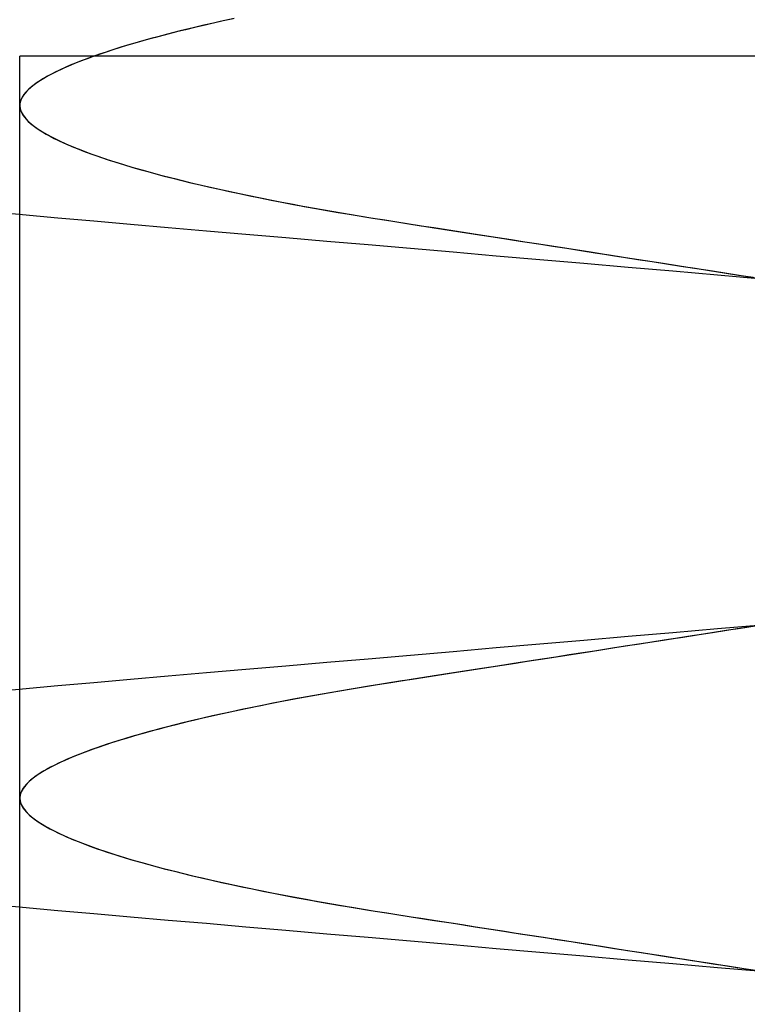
# Model space of a CAD drawing. Header units: millimetres. Extents: x -88 to 88, y -12 to 103.
# Tile 196 of 256: x -35.116 to -34.749, y 9.706 to 10.204. Entities that reach past the tile are written whole.
import ezdxf

# ---------------------------------------------------------------- set-up
doc = ezdxf.new("R2010")
doc.units = ezdxf.units.MM
doc.layers.add('Default', color=7, linetype='Continuous', true_color=0x000000)

msp = doc.modelspace()

# ---------------------------------------------------------------- linework, layer by layer
at = {"layer": 'Default', "color": 254, "true_color": 0xcad1ee, "extrusion": (0.866025, -2.7293e-14, -0.5)}
msp.add_lwpolyline([(10.10185, -21.59629), (10.10661, -21.59622), (10.11152, -21.59598), (10.11657, -21.59557), (10.12177, -21.59497), (10.12441, -21.59459), (10.1271, -21.59415), (10.12981, -21.59366), (10.13256, -21.59312), (10.13534, -21.59251), (10.13815, -21.59184), (10.14099, -21.5911), (10.14385, -21.59029), (10.14675, -21.58942), (10.14966, -21.58847), (10.15261, -21.58745), (10.15557, -21.58635), (10.15855, -21.58517), (10.16155, -21.5839), (10.16456, -21.58256), (10.16758, -21.58112), (10.17062, -21.5796), (10.17366, -21.57799), (10.1767, -21.57628), (10.17975, -21.57448), (10.18279, -21.57258), (10.18582, -21.57059), (10.18885, -21.56849), (10.19185, -21.56629), (10.19484, -21.56399), (10.19781, -21.56159), (10.20075, -21.55907), (10.20366, -21.55646), (10.20653, -21.55373), (10.20936, -21.5509), (10.21214, -21.54797), (10.21487, -21.54492), (10.21754, -21.54177), (10.22015, -21.53852), (10.22269, -21.53516), (10.22516, -21.5317), (10.22756, -21.52814), (10.22986, -21.52448), (10.23208, -21.52073), (10.23421, -21.51688), (10.23623, -21.51294), (10.23815, -21.50892), (10.23997, -21.50482), (10.24167, -21.50063), (10.24325, -21.49638), (10.2447, -21.49205), (10.24604, -21.48766), (10.24724, -21.48322), (10.24831, -21.47872), (10.24924, -21.47417), (10.25003, -21.46959), (10.25069, -21.46497), (10.2512, -21.46032), (10.25156, -21.45566), (10.25178, -21.45098), (10.25185, -21.44629), (10.25178, -21.44161), (10.25156, -21.43693), (10.2512, -21.43226), (10.25069, -21.42762), (10.25003, -21.423), (10.24924, -21.41841), (10.24831, -21.41387), (10.24724, -21.40937), (10.24604, -21.40492), (10.2447, -21.40053), (10.24325, -21.39621), (10.24167, -21.39195), (10.23997, -21.38777), (10.23815, -21.38366), (10.23623, -21.37964), (10.23421, -21.3757), (10.23208, -21.37186), (10.22986, -21.3681), (10.22756, -21.36444), (10.22516, -21.36088), (10.22269, -21.35742), (10.22015, -21.35407), (10.21754, -21.35081), (10.21487, -21.34766), (10.21214, -21.34462), (10.20936, -21.34168), (10.20653, -21.33885), (10.20366, -21.33613), (10.20075, -21.33351), (10.19781, -21.331), (10.19484, -21.32859), (10.19185, -21.32629), (10.18885, -21.32409), (10.18582, -21.322), (10.18279, -21.32), (10.17975, -21.3181), (10.1767, -21.3163), (10.17366, -21.3146), (10.17062, -21.31298), (10.16758, -21.31146), (10.16456, -21.31003), (10.16155, -21.30868), (10.15855, -21.30742), (10.15557, -21.30624), (10.15261, -21.30514), (10.14966, -21.30412), (10.14675, -21.30317), (10.14385, -21.30229), (10.14099, -21.30149), (10.13815, -21.30075), (10.13534, -21.30008), (10.13256, -21.29947), (10.12981, -21.29892), (10.1271, -21.29843), (10.12441, -21.298), (10.12177, -21.29762), (10.11657, -21.29702), (10.11152, -21.2966), (10.10661, -21.29637), (10.10185, -21.29629)], dxfattribs=at)
at = {"layer": 'Default', "color": 254, "true_color": 0xcad1ee, "extrusion": (0.866025, -4.03227e-14, 0.5)}
msp.add_lwpolyline([(10.21852, 14.19488), (10.21376, 14.19496), (10.20885, 14.1952), (10.2038, 14.19561), (10.19861, 14.19621), (10.19596, 14.19659), (10.19328, 14.19702), (10.19056, 14.19751), (10.18781, 14.19806), (10.18504, 14.19867), (10.18223, 14.19934), (10.17939, 14.20008), (10.17652, 14.20088), (10.17363, 14.20176), (10.17071, 14.20271), (10.16777, 14.20373), (10.16481, 14.20483), (10.16183, 14.20601), (10.15883, 14.20727), (10.15582, 14.20862), (10.15279, 14.21005), (10.14976, 14.21157), (10.14672, 14.21319), (10.14367, 14.21489), (10.14063, 14.21669), (10.13759, 14.21859), (10.13455, 14.22059), (10.13153, 14.22269), (10.12852, 14.22488), (10.12553, 14.22719), (10.12256, 14.22959), (10.11962, 14.2321), (10.11672, 14.23472), (10.11385, 14.23744), (10.11102, 14.24027), (10.10824, 14.24321), (10.10551, 14.24625), (10.10283, 14.2494), (10.10022, 14.25266), (10.09768, 14.25602), (10.09521, 14.25948), (10.09282, 14.26304), (10.09051, 14.26669), (10.08829, 14.27045), (10.08617, 14.2743), (10.08414, 14.27823), (10.08222, 14.28226), (10.08041, 14.28636), (10.07871, 14.29054), (10.07713, 14.2948), (10.07567, 14.29913), (10.07434, 14.30352), (10.07314, 14.30796), (10.07207, 14.31246), (10.07113, 14.317), (10.07034, 14.32159), (10.06969, 14.32621), (10.06918, 14.33085), (10.06881, 14.33552), (10.06859, 14.3402), (10.06852, 14.34488), (10.06859, 14.34957), (10.06881, 14.35425), (10.06918, 14.35892), (10.06969, 14.36356), (10.07034, 14.36818), (10.07113, 14.37276), (10.07207, 14.37731), (10.07314, 14.38181), (10.07434, 14.38625), (10.07567, 14.39064), (10.07713, 14.39497), (10.07871, 14.39922), (10.08041, 14.40341), (10.08222, 14.40751), (10.08414, 14.41154), (10.08617, 14.41547), (10.08829, 14.41932), (10.09051, 14.42307), (10.09282, 14.42673), (10.09521, 14.43029), (10.09768, 14.43375), (10.10022, 14.43711), (10.10283, 14.44037), (10.10551, 14.44351), (10.10824, 14.44656), (10.11102, 14.44949), (10.11385, 14.45232), (10.11672, 14.45505), (10.11962, 14.45767), (10.12256, 14.46018), (10.12553, 14.46258), (10.12852, 14.46488), (10.13153, 14.46708), (10.13455, 14.46918), (10.13759, 14.47118), (10.14063, 14.47307), (10.14367, 14.47488), (10.14672, 14.47658), (10.14976, 14.47819), (10.15279, 14.47972), (10.15582, 14.48115), (10.15883, 14.4825), (10.16183, 14.48376), (10.16481, 14.48494), (10.16777, 14.48604), (10.17071, 14.48706), (10.17363, 14.48801), (10.17652, 14.48888), (10.17939, 14.48969), (10.18223, 14.49043), (10.18504, 14.4911), (10.18781, 14.49171), (10.19056, 14.49226), (10.19328, 14.49275), (10.19596, 14.49318), (10.19861, 14.49356), (10.2038, 14.49416), (10.20885, 14.49457), (10.21376, 14.49481), (10.21852, 14.49488)], dxfattribs=at)
at = {"layer": 'Default', "color": 254, "true_color": 0xcad1ee, "extrusion": (2.93378e-14, 1, 2.33365e-14)}
msp.add_lwpolyline([(34.74118, -3.645), (34.75017, -3.64511), (34.75919, -3.64543), (34.76824, -3.64598), (34.77731, -3.64675), (34.7864, -3.64774), (34.79548, -3.64895), (34.80457, -3.6504), (34.81363, -3.65207), (34.82268, -3.65396), (34.8317, -3.65609), (34.84067, -3.65844), (34.8496, -3.66102), (34.85848, -3.66382), (34.86729, -3.66684), (34.87603, -3.67008), (34.88468, -3.67355), (34.89325, -3.67722), (34.90172, -3.68111), (34.91009, -3.6852), (34.91835, -3.68949), (34.92648, -3.69398), (34.9345, -3.69867), (34.94237, -3.70354), (34.95011, -3.7086), (34.9577, -3.71383), (34.96515, -3.71923), (34.97243, -3.72479), (34.97956, -3.73052), (34.98651, -3.73639), (34.9933, -3.7424), (34.99991, -3.74855), (35.00634, -3.75483), (35.01262, -3.76127), (35.01877, -3.76788), (35.02479, -3.77466), (35.03066, -3.78162), (35.03638, -3.78875), (35.04195, -3.79603), (35.04735, -3.80347), (35.05258, -3.81107), (35.05763, -3.8188), (35.06251, -3.82668), (35.06719, -3.83469), (35.07169, -3.84283), (35.07598, -3.85109), (35.08007, -3.85945), (35.08396, -3.86793), (35.08763, -3.87649), (35.09109, -3.88515), (35.09434, -3.89389), (35.09736, -3.9027), (35.10016, -3.91157), (35.10274, -3.9205), (35.10509, -3.92948), (35.10721, -3.9385), (35.10911, -3.94754), (35.11078, -3.95661), (35.11222, -3.96569), (35.11344, -3.97478), (35.11443, -3.98386), (35.1152, -3.99293), (35.11574, -4.00199), (35.11607, -4.01101), (35.11618, -4.02), (35.11607, -4.02899), (35.11574, -4.03801), (35.1152, -4.04707), (35.11443, -4.05614), (35.11344, -4.06522), (35.11222, -4.07431), (35.11078, -4.08339), (35.10911, -4.09246), (35.10721, -4.1015), (35.10509, -4.11052), (35.10274, -4.1195), (35.10016, -4.12843), (35.09736, -4.1373), (35.09434, -4.14611), (35.09109, -4.15485), (35.08763, -4.16351), (35.08396, -4.17207), (35.08007, -4.18055), (35.07598, -4.18891), (35.07169, -4.19717), (35.06719, -4.20531), (35.06251, -4.21332), (35.05763, -4.2212), (35.05258, -4.22893), (35.04735, -4.23653), (35.04195, -4.24397), (35.03638, -4.25125), (35.03066, -4.25838), (35.02479, -4.26534), (35.01877, -4.27212), (35.01262, -4.27873), (35.00634, -4.28517), (34.99991, -4.29145), (34.9933, -4.2976), (34.98651, -4.30361), (34.97956, -4.30948), (34.97243, -4.31521), (34.96515, -4.32077), (34.9577, -4.32617), (34.95011, -4.3314), (34.94237, -4.33646), (34.9345, -4.34133), (34.92648, -4.34602), (34.91835, -4.35051), (34.91009, -4.3548), (34.90172, -4.35889), (34.89325, -4.36278), (34.88468, -4.36645), (34.87603, -4.36992), (34.86729, -4.37316), (34.85848, -4.37618), (34.8496, -4.37898), (34.84067, -4.38156), (34.8317, -4.38391), (34.82268, -4.38604), (34.81363, -4.38793), (34.80457, -4.3896), (34.79548, -4.39105), (34.7864, -4.39226), (34.77731, -4.39325), (34.76824, -4.39402), (34.75919, -4.39457), (34.75017, -4.39489), (34.74118, -4.395)], dxfattribs=at)
at = {"layer": 'Default', "color": 254, "true_color": 0xcad1ee}
for points in [[(-35.11618, 8.93519), (-35.11618, 10.18519)], [(-34.36618, 10.18519), (-35.11618, 10.18519)]]:
    msp.add_lwpolyline(points, dxfattribs=at)
at = {"layer": 'Default', "color": 254, "true_color": 0xcad1ee, "extrusion": (0.866025, 7.86408e-15, -0.5)}
msp.add_lwpolyline([(10.10185, -21.29629), (10.09709, -21.29637), (10.09219, -21.2966), (10.08714, -21.29702), (10.08194, -21.29762), (10.07929, -21.298), (10.07661, -21.29843), (10.0739, -21.29892), (10.07115, -21.29947), (10.06837, -21.30008), (10.06556, -21.30075), (10.06272, -21.30149), (10.05985, -21.30229), (10.05696, -21.30317), (10.05404, -21.30412), (10.0511, -21.30514), (10.04814, -21.30624), (10.04516, -21.30742), (10.04216, -21.30868), (10.03915, -21.31003), (10.03612, -21.31146), (10.03309, -21.31298), (10.03005, -21.3146), (10.02701, -21.3163), (10.02396, -21.3181), (10.02092, -21.32), (10.01789, -21.322), (10.01486, -21.32409), (10.01185, -21.32629), (10.00886, -21.32859), (10.0059, -21.331), (10.00296, -21.33351), (10.00005, -21.33613), (9.99718, -21.33885), (9.99435, -21.34168), (9.99157, -21.34462), (9.98884, -21.34766), (9.98617, -21.35081), (9.98356, -21.35407), (9.98101, -21.35742), (9.97854, -21.36088), (9.97615, -21.36444), (9.97385, -21.3681), (9.97163, -21.37186), (9.9695, -21.3757), (9.96748, -21.37964), (9.96555, -21.38366), (9.96374, -21.38777), (9.96204, -21.39195), (9.96046, -21.39621), (9.959, -21.40053), (9.95767, -21.40492), (9.95647, -21.40937), (9.9554, -21.41387), (9.95447, -21.41841), (9.95367, -21.423), (9.95302, -21.42762), (9.95251, -21.43226), (9.95215, -21.43693), (9.95193, -21.44161), (9.95185, -21.44629), (9.95193, -21.45098), (9.95215, -21.45566), (9.95251, -21.46032), (9.95302, -21.46497), (9.95367, -21.46959), (9.95447, -21.47417), (9.9554, -21.47872), (9.95647, -21.48322), (9.95767, -21.48766), (9.959, -21.49205), (9.96046, -21.49638), (9.96204, -21.50063), (9.96374, -21.50482), (9.96555, -21.50892), (9.96748, -21.51294), (9.9695, -21.51688), (9.97163, -21.52073), (9.97385, -21.52448), (9.97615, -21.52814), (9.97854, -21.5317), (9.98101, -21.53516), (9.98356, -21.53852), (9.98617, -21.54177), (9.98884, -21.54492), (9.99157, -21.54797), (9.99435, -21.5509), (9.99718, -21.55373), (10.00005, -21.55646), (10.00296, -21.55907), (10.0059, -21.56159), (10.00886, -21.56399), (10.01185, -21.56629), (10.01486, -21.56849), (10.01789, -21.57059), (10.02092, -21.57258), (10.02396, -21.57448), (10.02701, -21.57628), (10.03005, -21.57799), (10.03309, -21.5796), (10.03612, -21.58112), (10.03915, -21.58256), (10.04216, -21.5839), (10.04516, -21.58517), (10.04814, -21.58635), (10.0511, -21.58745), (10.05404, -21.58847), (10.05696, -21.58942), (10.05985, -21.59029), (10.06272, -21.5911), (10.06556, -21.59184), (10.06837, -21.59251), (10.07115, -21.59312), (10.0739, -21.59366), (10.07661, -21.59415), (10.07929, -21.59459), (10.08194, -21.59497), (10.08714, -21.59557), (10.09219, -21.59598), (10.09709, -21.59622), (10.10185, -21.59629)], dxfattribs=at)
at = {"layer": 'Default', "color": 254, "true_color": 0xcad1ee, "extrusion": (0.866025, -2.259e-14, 0.5)}
msp.add_lwpolyline([(9.86852, 14.49488), (9.87328, 14.49481), (9.87819, 14.49457), (9.88324, 14.49416), (9.88843, 14.49356), (9.89108, 14.49318), (9.89376, 14.49275), (9.89648, 14.49226), (9.89923, 14.49171), (9.90201, 14.4911), (9.90482, 14.49043), (9.90765, 14.48969), (9.91052, 14.48888), (9.91341, 14.48801), (9.91633, 14.48706), (9.91927, 14.48604), (9.92223, 14.48494), (9.92522, 14.48376), (9.92821, 14.4825), (9.93123, 14.48115), (9.93425, 14.47972), (9.93729, 14.47819), (9.94033, 14.47658), (9.94337, 14.47488), (9.94641, 14.47307), (9.94945, 14.47118), (9.95249, 14.46918), (9.95551, 14.46708), (9.95852, 14.46488), (9.96151, 14.46258), (9.96448, 14.46018), (9.96742, 14.45767), (9.97032, 14.45505), (9.97319, 14.45232), (9.97602, 14.44949), (9.9788, 14.44656), (9.98153, 14.44351), (9.98421, 14.44037), (9.98682, 14.43711), (9.98936, 14.43375), (9.99183, 14.43029), (9.99422, 14.42673), (9.99653, 14.42307), (9.99875, 14.41932), (10.00087, 14.41547), (10.0029, 14.41154), (10.00482, 14.40751), (10.00663, 14.40341), (10.00833, 14.39922), (10.00991, 14.39497), (10.01137, 14.39064), (10.0127, 14.38625), (10.01391, 14.38181), (10.01497, 14.37731), (10.01591, 14.37276), (10.0167, 14.36818), (10.01735, 14.36356), (10.01786, 14.35892), (10.01823, 14.35425), (10.01845, 14.34957), (10.01852, 14.34488), (10.01845, 14.3402), (10.01823, 14.33552), (10.01786, 14.33085), (10.01735, 14.32621), (10.0167, 14.32159), (10.01591, 14.317), (10.01497, 14.31246), (10.01391, 14.30796), (10.0127, 14.30352), (10.01137, 14.29913), (10.00991, 14.2948), (10.00833, 14.29054), (10.00663, 14.28636), (10.00482, 14.28226), (10.0029, 14.27823), (10.00087, 14.2743), (9.99875, 14.27045), (9.99653, 14.26669), (9.99422, 14.26304), (9.99183, 14.25948), (9.98936, 14.25602), (9.98682, 14.25266), (9.98421, 14.2494), (9.98153, 14.24625), (9.9788, 14.24321), (9.97602, 14.24027), (9.97319, 14.23744), (9.97032, 14.23472), (9.96742, 14.2321), (9.96448, 14.22959), (9.96151, 14.22719), (9.95852, 14.22488), (9.95551, 14.22269), (9.95249, 14.22059), (9.94945, 14.21859), (9.94641, 14.21669), (9.94337, 14.21489), (9.94033, 14.21319), (9.93729, 14.21157), (9.93425, 14.21005), (9.93123, 14.20862), (9.92821, 14.20727), (9.92522, 14.20601), (9.92223, 14.20483), (9.91927, 14.20373), (9.91633, 14.20271), (9.91341, 14.20176), (9.91052, 14.20088), (9.90765, 14.20008), (9.90482, 14.19934), (9.90201, 14.19867), (9.89923, 14.19806), (9.89648, 14.19751), (9.89376, 14.19702), (9.89108, 14.19659), (9.88843, 14.19621), (9.88324, 14.19561), (9.87819, 14.1952), (9.87328, 14.19496), (9.86852, 14.19488)], dxfattribs=at)
at = {"layer": 'Default', "color": 254, "true_color": 0xcad1ee, "extrusion": (0.866025, 4.03227e-14, -0.5)}
msp.add_lwpolyline([(9.75185, -21.59629), (9.75661, -21.59622), (9.76152, -21.59598), (9.76657, -21.59557), (9.77177, -21.59497), (9.77441, -21.59459), (9.7771, -21.59415), (9.77981, -21.59366), (9.78256, -21.59312), (9.78534, -21.59251), (9.78815, -21.59184), (9.79099, -21.5911), (9.79385, -21.59029), (9.79675, -21.58942), (9.79966, -21.58847), (9.80261, -21.58745), (9.80557, -21.58635), (9.80855, -21.58517), (9.81155, -21.5839), (9.81456, -21.58256), (9.81758, -21.58112), (9.82062, -21.5796), (9.82366, -21.57799), (9.8267, -21.57628), (9.82975, -21.57448), (9.83279, -21.57258), (9.83582, -21.57059), (9.83885, -21.56849), (9.84185, -21.56629), (9.84484, -21.56399), (9.84781, -21.56159), (9.85075, -21.55907), (9.85366, -21.55646), (9.85653, -21.55373), (9.85936, -21.5509), (9.86214, -21.54797), (9.86487, -21.54492), (9.86754, -21.54177), (9.87015, -21.53852), (9.87269, -21.53516), (9.87516, -21.5317), (9.87756, -21.52814), (9.87986, -21.52448), (9.88208, -21.52073), (9.88421, -21.51688), (9.88623, -21.51294), (9.88815, -21.50892), (9.88997, -21.50482), (9.89167, -21.50063), (9.89325, -21.49638), (9.8947, -21.49205), (9.89604, -21.48766), (9.89724, -21.48322), (9.89831, -21.47872), (9.89924, -21.47417), (9.90003, -21.46959), (9.90069, -21.46497), (9.9012, -21.46032), (9.90156, -21.45566), (9.90178, -21.45098), (9.90185, -21.44629), (9.90178, -21.44161), (9.90156, -21.43693), (9.9012, -21.43226), (9.90069, -21.42762), (9.90003, -21.423), (9.89924, -21.41841), (9.89831, -21.41387), (9.89724, -21.40937), (9.89604, -21.40492), (9.8947, -21.40053), (9.89325, -21.39621), (9.89167, -21.39195), (9.88997, -21.38777), (9.88815, -21.38366), (9.88623, -21.37964), (9.88421, -21.3757), (9.88208, -21.37186), (9.87986, -21.3681), (9.87756, -21.36444), (9.87516, -21.36088), (9.87269, -21.35742), (9.87015, -21.35407), (9.86754, -21.35081), (9.86487, -21.34766), (9.86214, -21.34462), (9.85936, -21.34168), (9.85653, -21.33885), (9.85366, -21.33613), (9.85075, -21.33351), (9.84781, -21.331), (9.84484, -21.32859), (9.84185, -21.32629), (9.83885, -21.32409), (9.83582, -21.322), (9.83279, -21.32), (9.82975, -21.3181), (9.8267, -21.3163), (9.82366, -21.3146), (9.82062, -21.31298), (9.81758, -21.31146), (9.81456, -21.31003), (9.81155, -21.30868), (9.80855, -21.30742), (9.80557, -21.30624), (9.80261, -21.30514), (9.79966, -21.30412), (9.79675, -21.30317), (9.79385, -21.30229), (9.79099, -21.30149), (9.78815, -21.30075), (9.78534, -21.30008), (9.78256, -21.29947), (9.77981, -21.29892), (9.7771, -21.29843), (9.77441, -21.298), (9.77177, -21.29762), (9.76657, -21.29702), (9.76152, -21.2966), (9.75661, -21.29637), (9.75185, -21.29629)], dxfattribs=at)
at = {"layer": 'Default', "color": 254, "true_color": 0xcad1ee, "extrusion": (0.866025, 1.92362e-14, 0.5)}
msp.add_lwpolyline([(9.86852, 14.19488), (9.86376, 14.19496), (9.85885, 14.1952), (9.8538, 14.19561), (9.84861, 14.19621), (9.84596, 14.19659), (9.84328, 14.19702), (9.84056, 14.19751), (9.83781, 14.19806), (9.83504, 14.19867), (9.83223, 14.19934), (9.82939, 14.20008), (9.82652, 14.20088), (9.82363, 14.20176), (9.82071, 14.20271), (9.81777, 14.20373), (9.81481, 14.20483), (9.81183, 14.20601), (9.80883, 14.20727), (9.80582, 14.20862), (9.80279, 14.21005), (9.79976, 14.21157), (9.79672, 14.21319), (9.79367, 14.21489), (9.79063, 14.21669), (9.78759, 14.21859), (9.78455, 14.22059), (9.78153, 14.22269), (9.77852, 14.22488), (9.77553, 14.22719), (9.77256, 14.22959), (9.76962, 14.2321), (9.76672, 14.23472), (9.76385, 14.23744), (9.76102, 14.24027), (9.75824, 14.24321), (9.75551, 14.24625), (9.75283, 14.2494), (9.75022, 14.25266), (9.74768, 14.25602), (9.74521, 14.25948), (9.74282, 14.26304), (9.74051, 14.26669), (9.73829, 14.27045), (9.73617, 14.2743), (9.73414, 14.27823), (9.73222, 14.28226), (9.73041, 14.28636), (9.72871, 14.29054), (9.72713, 14.2948), (9.72567, 14.29913), (9.72434, 14.30352), (9.72314, 14.30796), (9.72207, 14.31246), (9.72113, 14.317), (9.72034, 14.32159), (9.71969, 14.32621), (9.71918, 14.33085), (9.71881, 14.33552), (9.71859, 14.3402), (9.71852, 14.34488), (9.71859, 14.34957), (9.71881, 14.35425), (9.71918, 14.35892), (9.71969, 14.36356), (9.72034, 14.36818), (9.72113, 14.37276), (9.72207, 14.37731), (9.72314, 14.38181), (9.72434, 14.38625), (9.72567, 14.39064), (9.72713, 14.39497), (9.72871, 14.39922), (9.73041, 14.40341), (9.73222, 14.40751), (9.73414, 14.41154), (9.73617, 14.41547), (9.73829, 14.41932), (9.74051, 14.42307), (9.74282, 14.42673), (9.74521, 14.43029), (9.74768, 14.43375), (9.75022, 14.43711), (9.75283, 14.44037), (9.75551, 14.44351), (9.75824, 14.44656), (9.76102, 14.44949), (9.76385, 14.45232), (9.76672, 14.45505), (9.76962, 14.45767), (9.77256, 14.46018), (9.77553, 14.46258), (9.77852, 14.46488), (9.78153, 14.46708), (9.78455, 14.46918), (9.78759, 14.47118), (9.79063, 14.47307), (9.79367, 14.47488), (9.79672, 14.47658), (9.79976, 14.47819), (9.80279, 14.47972), (9.80582, 14.48115), (9.80883, 14.4825), (9.81183, 14.48376), (9.81481, 14.48494), (9.81777, 14.48604), (9.82071, 14.48706), (9.82363, 14.48801), (9.82652, 14.48888), (9.82939, 14.48969), (9.83223, 14.49043), (9.83504, 14.4911), (9.83781, 14.49171), (9.84056, 14.49226), (9.84328, 14.49275), (9.84596, 14.49318), (9.84861, 14.49356), (9.8538, 14.49416), (9.85885, 14.49457), (9.86376, 14.49481), (9.86852, 14.49488)], dxfattribs=at)
at = {"layer": 'Default', "color": 254, "true_color": 0xcad1ee, "extrusion": (0.866025, 1.98529e-14, -0.5)}
msp.add_lwpolyline([(9.75185, -21.29629), (9.74709, -21.29637), (9.74219, -21.2966), (9.73714, -21.29702), (9.73194, -21.29762), (9.72929, -21.298), (9.72661, -21.29843), (9.7239, -21.29892), (9.72115, -21.29947), (9.71837, -21.30008), (9.71556, -21.30075), (9.71272, -21.30149), (9.70985, -21.30229), (9.70696, -21.30317), (9.70404, -21.30412), (9.7011, -21.30514), (9.69814, -21.30624), (9.69516, -21.30742), (9.69216, -21.30868), (9.68915, -21.31003), (9.68612, -21.31146), (9.68309, -21.31298), (9.68005, -21.3146), (9.67701, -21.3163), (9.67396, -21.3181), (9.67092, -21.32), (9.66789, -21.322), (9.66486, -21.32409), (9.66185, -21.32629), (9.65886, -21.32859), (9.6559, -21.331), (9.65296, -21.33351), (9.65005, -21.33613), (9.64718, -21.33885), (9.64435, -21.34168), (9.64157, -21.34462), (9.63884, -21.34766), (9.63617, -21.35081), (9.63356, -21.35407), (9.63101, -21.35742), (9.62854, -21.36088), (9.62615, -21.36444), (9.62385, -21.3681), (9.62163, -21.37186), (9.6195, -21.3757), (9.61748, -21.37964), (9.61555, -21.38366), (9.61374, -21.38777), (9.61204, -21.39195), (9.61046, -21.39621), (9.609, -21.40053), (9.60767, -21.40492), (9.60647, -21.40937), (9.6054, -21.41387), (9.60447, -21.41841), (9.60367, -21.423), (9.60302, -21.42762), (9.60251, -21.43226), (9.60215, -21.43693), (9.60193, -21.44161), (9.60185, -21.44629), (9.60193, -21.45098), (9.60215, -21.45566), (9.60251, -21.46032), (9.60302, -21.46497), (9.60367, -21.46959), (9.60447, -21.47417), (9.6054, -21.47872), (9.60647, -21.48322), (9.60767, -21.48766), (9.609, -21.49205), (9.61046, -21.49638), (9.61204, -21.50063), (9.61374, -21.50482), (9.61555, -21.50892), (9.61748, -21.51294), (9.6195, -21.51688), (9.62163, -21.52073), (9.62385, -21.52448), (9.62615, -21.52814), (9.62854, -21.5317), (9.63101, -21.53516), (9.63356, -21.53852), (9.63617, -21.54177), (9.63884, -21.54492), (9.64157, -21.54797), (9.64435, -21.5509), (9.64718, -21.55373), (9.65005, -21.55646), (9.65296, -21.55907), (9.6559, -21.56159), (9.65886, -21.56399), (9.66185, -21.56629), (9.66486, -21.56849), (9.66789, -21.57059), (9.67092, -21.57258), (9.67396, -21.57448), (9.67701, -21.57628), (9.68005, -21.57799), (9.68309, -21.5796), (9.68612, -21.58112), (9.68915, -21.58256), (9.69216, -21.5839), (9.69516, -21.58517), (9.69814, -21.58635), (9.7011, -21.58745), (9.70404, -21.58847), (9.70696, -21.58942), (9.70985, -21.59029), (9.71272, -21.5911), (9.71556, -21.59184), (9.71837, -21.59251), (9.72115, -21.59312), (9.7239, -21.59366), (9.72661, -21.59415), (9.72929, -21.59459), (9.73194, -21.59497), (9.73714, -21.59557), (9.74219, -21.59598), (9.74709, -21.59622), (9.75185, -21.59629)], dxfattribs=at)
at = {"layer": 'Default', "color": 254, "true_color": 0xcad1ee}
for points in [[(-35.00829, 10.20404, -3.8368), (-35.01333, 10.20294, -3.84202), (-35.01828, 10.20184, -3.84734), (-35.02312, 10.20073, -3.85275), (-35.02785, 10.19962, -3.85825), (-35.03248, 10.19851, -3.86385), (-35.037, 10.19739, -3.86954), (-35.04141, 10.19627, -3.87532), (-35.04571, 10.19515, -3.88118), (-35.04991, 10.19402, -3.88715), (-35.05399, 10.19288, -3.89319), (-35.05795, 10.19175, -3.89931), (-35.06179, 10.19062, -3.90549), (-35.0655, 10.18949, -3.91174), (-35.06908, 10.18836, -3.91805), (-35.07254, 10.18723, -3.92443), (-35.07587, 10.18611, -3.93087), (-35.07907, 10.18498, -3.93736), (-35.08215, 10.18386, -3.94392), (-35.0851, 10.18274, -3.95052), (-35.08792, 10.18162, -3.95719), (-35.09061, 10.18051, -3.9639), (-35.09317, 10.1794, -3.97066), (-35.0956, 10.17829, -3.97747), (-35.09789, 10.17719, -3.98433), (-35.10006, 10.17609, -3.99122), (-35.10209, 10.175, -3.99817), (-35.10398, 10.17391, -4.00515), (-35.10575, 10.17283, -4.01216), (-35.10737, 10.17175, -4.01922), (-35.10887, 10.17068, -4.02631), (-35.11022, 10.16962, -4.03343), (-35.11144, 10.16856, -4.04058), (-35.11252, 10.16751, -4.04776), (-35.11346, 10.16647, -4.05496), (-35.11427, 10.16543, -4.06219), (-35.11493, 10.1644, -4.06945), (-35.11545, 10.16338, -4.07672), (-35.11583, 10.16237, -4.08401), (-35.11607, 10.16136, -4.09132), (-35.11617, 10.16037, -4.09865), (-35.11613, 10.15938, -4.10597), (-35.11594, 10.15837, -4.11327), (-35.11561, 10.15736, -4.12056), (-35.11514, 10.15635, -4.12784), (-35.11453, 10.15532, -4.13509), (-35.11378, 10.15428, -4.14232), (-35.11289, 10.15324, -4.14952), (-35.11187, 10.1522, -4.15671), (-35.1107, 10.15114, -4.16386), (-35.1094, 10.15008, -4.17098), (-35.10796, 10.14901, -4.17808), (-35.10639, 10.14794, -4.18514), (-35.10468, 10.14686, -4.19216), (-35.10284, 10.14577, -4.19915), (-35.10086, 10.14469, -4.2061), (-35.09875, 10.14359, -4.21301), (-35.0965, 10.14249, -4.21988), (-35.09413, 10.14139, -4.2267), (-35.09162, 10.14028, -4.23348), (-35.08899, 10.13917, -4.2402), (-35.08622, 10.13806, -4.24688), (-35.08332, 10.13694, -4.2535), (-35.0803, 10.13583, -4.26008), (-35.07714, 10.1347, -4.26659), (-35.07386, 10.13358, -4.27305), (-35.07046, 10.13245, -4.27944), (-35.06692, 10.13133, -4.28578), (-35.06327, 10.1302, -4.29205), (-35.05948, 10.12907, -4.29826), (-35.05557, 10.12794, -4.3044), (-35.05154, 10.12681, -4.31047), (-35.04739, 10.12568, -4.31647), (-35.04313, 10.12455, -4.32237), (-35.03876, 10.12343, -4.32819), (-35.03428, 10.12231, -4.33392), (-35.02969, 10.12119, -4.33955), (-35.02499, 10.12008, -4.3451), (-35.02019, 10.11897, -4.35055), (-35.01528, 10.11787, -4.35591), (-35.01027, 10.11677, -4.36117), (-35.00516, 10.11567, -4.36634), (-34.99995, 10.11459, -4.37141), (-34.99464, 10.1135, -4.37637), (-34.98923, 10.11243, -4.38124), (-34.98373, 10.11136, -4.386), (-34.97813, 10.1103, -4.39065), (-34.97244, 10.10924, -4.3952), (-34.96665, 10.10819, -4.39964), (-34.96101, 10.10719, -4.40381), (-34.95531, 10.10621, -4.40785), (-34.94954, 10.10524, -4.41179), (-34.9437, 10.10427, -4.41561), (-34.93779, 10.10331, -4.41933), (-34.9318, 10.10236, -4.42294), (-34.92574, 10.1014, -4.42644), (-34.9196, 10.10044, -4.42983), (-34.91333, 10.09947, -4.43315), (-34.907, 10.09848, -4.43635), (-34.90064, 10.09749, -4.43941), (-34.89422, 10.09649, -4.44235), (-34.88775, 10.09549, -4.44517), (-34.88122, 10.09447, -4.44787), (-34.87463, 10.09345, -4.45045), (-34.86798, 10.09241, -4.45291), (-34.86099, 10.09133, -4.45534), (-34.85397, 10.09023, -4.45763), (-34.84692, 10.08914, -4.45978), (-34.83983, 10.08803, -4.46179), (-34.83272, 10.08693, -4.46366), (-34.82558, 10.08582, -4.46538), (-34.81841, 10.0847, -4.46696), (-34.81122, 10.08358, -4.4684), (-34.804, 10.08246, -4.4697), (-34.79677, 10.08134, -4.47086), (-34.78952, 10.08021, -4.47187), (-34.78226, 10.07908, -4.47274), (-34.77498, 10.07795, -4.47347), (-34.76769, 10.07681, -4.47406), (-34.76039, 10.07568, -4.47451), (-34.75309, 10.07454, -4.47481), (-34.74578, 10.0734, -4.47497)], [(-35.00779, 10.20414, -3.83629), (-35.01492, 10.20259, -3.8437), (-35.02186, 10.20102, -3.85132), (-35.02861, 10.19944, -3.85915), (-35.03515, 10.19785, -3.86719), (-35.04149, 10.19625, -3.87542), (-35.0476, 10.19464, -3.88383), (-35.05349, 10.19303, -3.89242), (-35.05914, 10.19141, -3.90118), (-35.06454, 10.18979, -3.9101), (-35.0697, 10.18816, -3.91917), (-35.0746, 10.18654, -3.92837), (-35.07924, 10.18492, -3.9377), (-35.08361, 10.18331, -3.94715), (-35.08772, 10.18171, -3.9567), (-35.09155, 10.18011, -3.96634), (-35.09511, 10.17852, -3.97607), (-35.09838, 10.17695, -3.98586), (-35.10138, 10.17539, -3.99571), (-35.1041, 10.17384, -4.0056), (-35.10654, 10.17232, -4.01553), (-35.1087, 10.17081, -4.02548), (-35.11058, 10.16932, -4.03544)], [(-35.11062, 10.16928, -4.0357), (-35.11194, 10.16809, -4.0438), (-35.11308, 10.16691, -4.0519), (-35.11404, 10.16575, -4.05998), (-35.11481, 10.1646, -4.06804), (-35.11541, 10.16347, -4.07608), (-35.11584, 10.16236, -4.08409), (-35.11609, 10.16126, -4.09206), (-35.11618, 10.16019, -4.1), (-35.11599, 10.15859, -4.11177), (-35.11543, 10.15695, -4.12361), (-35.11449, 10.15527, -4.13552), (-35.11316, 10.15356, -4.14748), (-35.11143, 10.15181, -4.15947), (-35.1093, 10.15003, -4.17146), (-35.10677, 10.14821, -4.18345), (-35.10384, 10.14638, -4.1954), (-35.1005, 10.14451, -4.20731), (-35.09675, 10.14263, -4.21914), (-35.0926, 10.14072, -4.23088), (-35.08804, 10.1388, -4.24251), (-35.08309, 10.13687, -4.25401), (-35.07776, 10.13492, -4.26535), (-35.07203, 10.13297, -4.27652), (-35.06594, 10.13102, -4.2875), (-35.05948, 10.12907, -4.29827), (-35.05266, 10.12712, -4.30881), (-35.04551, 10.12517, -4.31911), (-35.03803, 10.12324, -4.32914), (-35.03023, 10.12132, -4.3389), (-35.02214, 10.11942, -4.34836), (-35.01377, 10.11753, -4.35753), (-35.00513, 10.11567, -4.36637), (-34.99624, 10.11383, -4.37489), (-34.98713, 10.11202, -4.38308), (-34.97781, 10.11023, -4.39092), (-34.96829, 10.10849, -4.3984), (-34.9586, 10.10677, -4.40554), (-34.94875, 10.10509, -4.41231), (-34.93877, 10.10345, -4.41872), (-34.92868, 10.10185, -4.42476), (-34.9184, 10.10025, -4.43048), (-34.90786, 10.09862, -4.43592), (-34.89707, 10.09694, -4.44106), (-34.88605, 10.09522, -4.44589), (-34.8748, 10.09347, -4.45038), (-34.86335, 10.09169, -4.45454), (-34.85171, 10.08988, -4.45834), (-34.83989, 10.08804, -4.46178), (-34.82791, 10.08618, -4.46483), (-34.81578, 10.08429, -4.4675), (-34.80354, 10.08239, -4.46978), (-34.79119, 10.08047, -4.47165), (-34.77876, 10.07853, -4.47311), (-34.76627, 10.07659, -4.47416), (-34.75373, 10.07464, -4.47479), (-34.74118, 10.07269, -4.475)], [(-35.13253, 10.10677, -4.64997), (-35.11481, 10.10509, -4.66216), (-35.09685, 10.10345, -4.67369), (-35.07867, 10.10185, -4.68457), (-35.06017, 10.10026, -4.69487), (-35.0412, 10.09862, -4.70466), (-35.02178, 10.09694, -4.71391), (-35.00194, 10.09522, -4.7226), (-34.9817, 10.09347, -4.73069), (-34.96109, 10.09169, -4.73817), (-34.94013, 10.08988, -4.74502), (-34.91885, 10.08804, -4.7512), (-34.89729, 10.08618, -4.7567), (-34.87547, 10.08429, -4.76151), (-34.85343, 10.08239, -4.7656), (-34.8312, 10.08047, -4.76897), (-34.80883, 10.07853, -4.7716), (-34.78634, 10.07659, -4.77349), (-34.76378, 10.07464, -4.77462), (-34.74117, 10.07269, -4.775)], [(-34.74117, 9.89769, -3.425), (-34.76378, 9.89574, -3.42538), (-34.78634, 9.89379, -3.42652), (-34.80883, 9.89184, -3.4284), (-34.8312, 9.88991, -3.43103), (-34.85343, 9.88799, -3.4344), (-34.87547, 9.88608, -3.4385), (-34.89729, 9.8842, -3.4433), (-34.91885, 9.88233, -3.44881), (-34.94013, 9.88049, -3.45499), (-34.96109, 9.87868, -3.46183), (-34.9817, 9.8769, -3.46931), (-35.00194, 9.87515, -3.47741), (-35.02178, 9.87344, -3.48609), (-35.0412, 9.87176, -3.49535), (-35.06017, 9.87012, -3.50514), (-35.07867, 9.86852, -3.51544), (-35.09685, 9.86692, -3.52631), (-35.11481, 9.86528, -3.53785), (-35.13253, 9.8636, -3.55004)], [(-34.74118, 9.89769, -3.725), (-34.75373, 9.89573, -3.72521), (-34.76627, 9.89378, -3.72584), (-34.77876, 9.89184, -3.72689), (-34.79119, 9.88991, -3.72835), (-34.80354, 9.88799, -3.73022), (-34.81578, 9.88608, -3.7325), (-34.82791, 9.8842, -3.73517), (-34.83989, 9.88233, -3.73822), (-34.85171, 9.88049, -3.74166), (-34.86335, 9.87868, -3.74546), (-34.8748, 9.8769, -3.74962), (-34.88605, 9.87515, -3.75411), (-34.89707, 9.87344, -3.75894), (-34.90786, 9.87176, -3.76408), (-34.9184, 9.87012, -3.76952), (-34.92868, 9.86852, -3.77524), (-34.93877, 9.86692, -3.78128), (-34.94875, 9.86528, -3.78769), (-34.9586, 9.8636, -3.79446), (-34.96829, 9.86189, -3.8016), (-34.97781, 9.86014, -3.80908), (-34.98713, 9.85836, -3.81692), (-34.99624, 9.85655, -3.82511), (-35.00513, 9.85471, -3.83363), (-35.01377, 9.85285, -3.84247), (-35.02214, 9.85096, -3.85164), (-35.03023, 9.84906, -3.8611), (-35.03803, 9.84713, -3.87086), (-35.04551, 9.8452, -3.88089), (-35.05266, 9.84326, -3.89119), (-35.05948, 9.84131, -3.90173), (-35.06594, 9.83935, -3.9125), (-35.07203, 9.8374, -3.92348), (-35.07776, 9.83545, -3.93465), (-35.08309, 9.83351, -3.94599), (-35.08804, 9.83157, -3.95749), (-35.0926, 9.82965, -3.96912), (-35.09675, 9.82775, -3.98086), (-35.1005, 9.82586, -3.99269), (-35.10384, 9.824, -4.0046), (-35.10677, 9.82216, -4.01655), (-35.1093, 9.82035, -4.02854), (-35.11143, 9.81857, -4.04053), (-35.11316, 9.81682, -4.05252), (-35.11449, 9.8151, -4.06448), (-35.11543, 9.81343, -4.07639), (-35.11599, 9.81179, -4.08823), (-35.11618, 9.81019, -4.1), (-35.11599, 9.80859, -4.11177), (-35.11543, 9.80695, -4.12361), (-35.11449, 9.80527, -4.13552), (-35.11316, 9.80356, -4.14748), (-35.11143, 9.80181, -4.15947), (-35.1093, 9.80003, -4.17146), (-35.10677, 9.79821, -4.18345), (-35.10384, 9.79638, -4.1954), (-35.1005, 9.79451, -4.20731), (-35.09675, 9.79263, -4.21914), (-35.0926, 9.79072, -4.23088), (-35.08804, 9.7888, -4.24251), (-35.08309, 9.78687, -4.25401), (-35.07776, 9.78492, -4.26535), (-35.07203, 9.78297, -4.27652), (-35.06594, 9.78102, -4.2875), (-35.05948, 9.77907, -4.29827), (-35.05266, 9.77712, -4.30881), (-35.04551, 9.77517, -4.31911), (-35.03803, 9.77324, -4.32914), (-35.03023, 9.77132, -4.3389), (-35.02214, 9.76942, -4.34836), (-35.01377, 9.76753, -4.35753), (-35.00513, 9.76567, -4.36637), (-34.99624, 9.76383, -4.37489), (-34.98713, 9.76202, -4.38308), (-34.97781, 9.76023, -4.39092), (-34.96829, 9.75849, -4.3984), (-34.9586, 9.75677, -4.40554), (-34.94875, 9.75509, -4.41231), (-34.93877, 9.75345, -4.41872), (-34.92868, 9.75185, -4.42476), (-34.9184, 9.75025, -4.43048), (-34.90786, 9.74862, -4.43592), (-34.89707, 9.74694, -4.44106), (-34.88605, 9.74522, -4.44589), (-34.8748, 9.74347, -4.45038), (-34.86335, 9.74169, -4.45454), (-34.85171, 9.73988, -4.45834), (-34.83989, 9.73804, -4.46178), (-34.82791, 9.73618, -4.46483), (-34.81578, 9.73429, -4.4675), (-34.80354, 9.73239, -4.46978), (-34.79119, 9.73047, -4.47165), (-34.77876, 9.72853, -4.47311), (-34.76627, 9.72659, -4.47416), (-34.75373, 9.72464, -4.47479), (-34.74118, 9.72269, -4.475)], [(-34.74476, 9.89713, -3.72502), (-34.75206, 9.89599, -3.72516), (-34.75937, 9.89486, -3.72544), (-34.76667, 9.89372, -3.72587), (-34.77396, 9.89259, -3.72644), (-34.78125, 9.89145, -3.72715), (-34.78854, 9.89032, -3.728), (-34.79581, 9.88919, -3.729), (-34.80306, 9.88806, -3.73014), (-34.81031, 9.88693, -3.73143), (-34.81753, 9.88581, -3.73286), (-34.82474, 9.88469, -3.73443), (-34.83168, 9.88361, -3.73609), (-34.83858, 9.88254, -3.73787), (-34.84544, 9.88147, -3.73979), (-34.85226, 9.88041, -3.74183), (-34.85904, 9.87936, -3.744), (-34.86577, 9.87831, -3.74631), (-34.87247, 9.87727, -3.74873), (-34.87911, 9.87624, -3.75129), (-34.8857, 9.87522, -3.75397), (-34.89225, 9.8742, -3.75678), (-34.89874, 9.87319, -3.75971), (-34.90518, 9.87219, -3.76277), (-34.91156, 9.87119, -3.76595), (-34.91789, 9.87021, -3.76925), (-34.92415, 9.86923, -3.77267), (-34.93036, 9.86826, -3.77622), (-34.93651, 9.86729, -3.77989), (-34.94258, 9.8663, -3.78368), (-34.94857, 9.86531, -3.78757), (-34.95449, 9.86431, -3.79158), (-34.96032, 9.8633, -3.7957), (-34.96608, 9.86229, -3.79993), (-34.97175, 9.86126, -3.80426), (-34.97733, 9.86023, -3.8087), (-34.98283, 9.85919, -3.81324), (-34.98824, 9.85814, -3.81789), (-34.99356, 9.85709, -3.82264), (-34.99879, 9.85603, -3.82749), (-35.00393, 9.85496, -3.83245), (-35.00897, 9.85389, -3.83749), (-35.01392, 9.85281, -3.84264), (-35.01878, 9.85173, -3.84788), (-35.02368, 9.8506, -3.85339), (-35.02846, 9.84948, -3.85898), (-35.03313, 9.84835, -3.86466), (-35.03769, 9.84722, -3.87042), (-35.04212, 9.84609, -3.87627), (-35.04643, 9.84495, -3.88219), (-35.05063, 9.84382, -3.88819), (-35.0547, 9.84268, -3.89426), (-35.05865, 9.84155, -3.90041), (-35.06248, 9.84041, -3.90664), (-35.06618, 9.83928, -3.91293), (-35.06976, 9.83814, -3.91929), (-35.07321, 9.83701, -3.92572), (-35.07654, 9.83587, -3.93221), (-35.07974, 9.83474, -3.93876), (-35.08281, 9.83361, -3.94538), (-35.08576, 9.83248, -3.95205), (-35.08857, 9.83136, -3.95878), (-35.09125, 9.83024, -3.96557), (-35.0938, 9.82912, -3.9724), (-35.09622, 9.828, -3.97929), (-35.0985, 9.82689, -3.98623), (-35.10065, 9.82578, -3.99322), (-35.10267, 9.82468, -4.00025), (-35.10454, 9.82358, -4.00733), (-35.10629, 9.82248, -4.01444), (-35.10789, 9.82139, -4.0216), (-35.10935, 9.82031, -4.0288), (-35.11068, 9.81923, -4.03603), (-35.11186, 9.81816, -4.04329), (-35.11291, 9.8171, -4.05059), (-35.11381, 9.81604, -4.05792), (-35.11453, 9.81505, -4.06489), (-35.11512, 9.81407, -4.07185), (-35.11558, 9.8131, -4.07881), (-35.11591, 9.81215, -4.08577), (-35.11611, 9.81119, -4.09274), (-35.11618, 9.81024, -4.09972), (-35.11612, 9.80928, -4.10671), (-35.11592, 9.80832, -4.11372), (-35.1156, 9.80734, -4.12083), (-35.11514, 9.80635, -4.12791), (-35.11455, 9.80535, -4.13496), (-35.11382, 9.80435, -4.142), (-35.11296, 9.80333, -4.14902), (-35.11197, 9.80231, -4.15603), (-35.11084, 9.80128, -4.16303), (-35.10958, 9.80024, -4.17002), (-35.10814, 9.79916, -4.17722), (-35.10656, 9.79807, -4.18438), (-35.10484, 9.79698, -4.19151), (-35.10298, 9.79588, -4.1986), (-35.10098, 9.79477, -4.20565), (-35.09885, 9.79366, -4.21266), (-35.09659, 9.79255, -4.21962), (-35.09418, 9.79143, -4.22653), (-35.09165, 9.79031, -4.2334), (-35.08898, 9.78918, -4.24021), (-35.08617, 9.78805, -4.24697), (-35.08324, 9.78692, -4.25368), (-35.08017, 9.78579, -4.26033), (-35.07698, 9.78465, -4.26692), (-35.07365, 9.78351, -4.27345), (-35.07019, 9.78237, -4.27992), (-35.0666, 9.78123, -4.28635), (-35.06288, 9.78008, -4.2927), (-35.05904, 9.77894, -4.29897), (-35.05508, 9.7778, -4.30516), (-35.051, 9.77666, -4.31127), (-35.0468, 9.77552, -4.3173), (-35.04249, 9.77438, -4.32324), (-35.03806, 9.77325, -4.3291), (-35.03351, 9.77212, -4.33487), (-35.02885, 9.77099, -4.34055), (-35.02408, 9.76987, -4.34615), (-35.01921, 9.76875, -4.35164), (-35.01422, 9.76763, -4.35705), (-35.00912, 9.76652, -4.36236), (-35.00392, 9.76541, -4.36757), (-34.99861, 9.76431, -4.37268), (-34.99335, 9.76324, -4.37755), (-34.98801, 9.76219, -4.38231), (-34.98259, 9.76114, -4.38696), (-34.97709, 9.7601, -4.3915), (-34.9715, 9.75907, -4.39594), (-34.96582, 9.75804, -4.40027), (-34.96005, 9.75702, -4.4045), (-34.95418, 9.75601, -4.40863), (-34.94839, 9.75503, -4.41255), (-34.94254, 9.75407, -4.41635), (-34.93664, 9.75312, -4.42004), (-34.93067, 9.75217, -4.42361), (-34.92463, 9.75122, -4.42707), (-34.91852, 9.75027, -4.43042), (-34.91235, 9.74931, -4.43366), (-34.9061, 9.74834, -4.43679), (-34.89945, 9.74731, -4.43996), (-34.89275, 9.74627, -4.443), (-34.88601, 9.74522, -4.4459), (-34.87922, 9.74416, -4.44867), (-34.87238, 9.7431, -4.4513), (-34.8655, 9.74203, -4.45379), (-34.85859, 9.74095, -4.45615), (-34.85163, 9.73987, -4.45837), (-34.84464, 9.73878, -4.46045), (-34.83761, 9.73769, -4.46239), (-34.83055, 9.73659, -4.4642), (-34.82346, 9.73549, -4.46586), (-34.81635, 9.73438, -4.46739), (-34.8092, 9.73327, -4.46878), (-34.80204, 9.73215, -4.47003), (-34.79485, 9.73104, -4.47114), (-34.78764, 9.72992, -4.47211), (-34.78042, 9.72879, -4.47294), (-34.77317, 9.72767, -4.47364), (-34.76592, 9.72654, -4.47419), (-34.75865, 9.72541, -4.4746), (-34.75138, 9.72427, -4.47486), (-34.7441, 9.72314, -4.47499)], [(-35.13253, 9.75677, -4.64997), (-35.11481, 9.75509, -4.66216), (-35.09685, 9.75345, -4.67369), (-35.07867, 9.75185, -4.68457), (-35.06017, 9.75026, -4.69487), (-35.0412, 9.74862, -4.70466), (-35.02178, 9.74694, -4.71391), (-35.00194, 9.74522, -4.7226), (-34.9817, 9.74347, -4.73069), (-34.96109, 9.74169, -4.73817), (-34.94013, 9.73988, -4.74502), (-34.91885, 9.73804, -4.7512), (-34.89729, 9.73618, -4.7567), (-34.87547, 9.73429, -4.76151), (-34.85343, 9.73239, -4.7656), (-34.8312, 9.73047, -4.76897), (-34.80883, 9.72853, -4.7716), (-34.78634, 9.72659, -4.77349), (-34.76377, 9.72464, -4.77462), (-34.74117, 9.72269, -4.775)]]:
    msp.add_polyline3d(points, dxfattribs=at)

doc.saveas('drawing.dxf')
